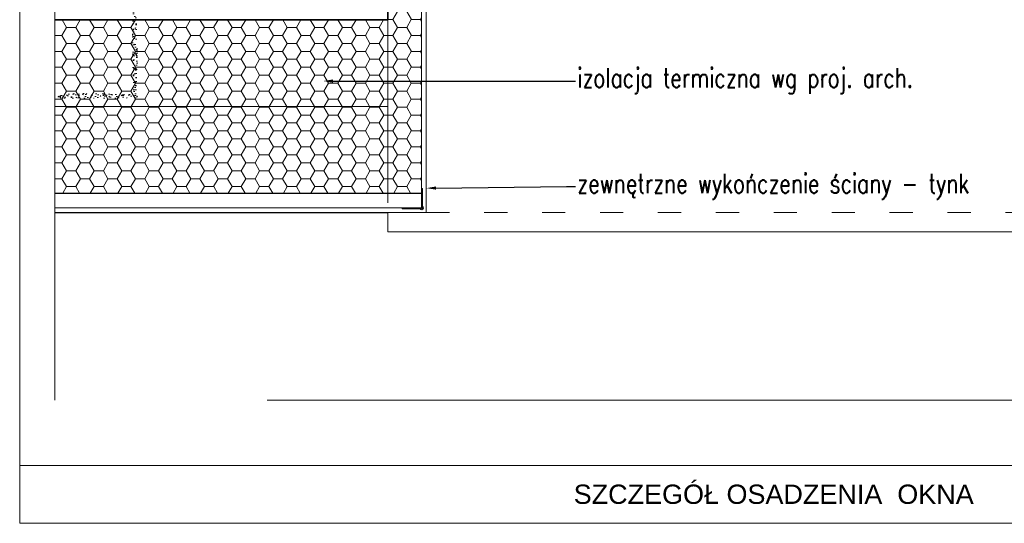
# Model space of a CAD drawing. Header units: millimetres. Extents: x -1427 to 10229, y -1578 to 5221.
# Tile 44 of 129: x 1440 to 1542, y -657 to -605. Entities that reach past the tile are written whole.
import ezdxf
from ezdxf import colors
from ezdxf.entities.mleader import LeaderData, LeaderLine
from ezdxf.math import Vec2, Vec3

# ---------------------------------------------------------------- set-up
doc = ezdxf.new("R2010")
doc.units = ezdxf.units.MM
for name, pattern in [('2', [1.5, 1, -0.5]), ('ACAD_ISO03W100', [30, 12, -18]), ('DASHDOT', [25.4, 12.7, -6.35, 0, -6.35]), ('DASHED', [19.05, 12.7, -6.35])]:
    doc.linetypes.add(name, pattern=pattern)
for name, color, linetype, lineweight in [('0-izo-TERM-tward', 94, 'ZIGZAG', 9), ('0-S-linia-beton', 1, 'Continuous', 35), ('2_hatch_zelbet_obrys', 242, 'DASHED', 9), ('A_wymiary', 7, 'Continuous', 5), ('AT_1_2_WYMIARY_I_OPISY', 1, 'Continuous', 5), ('blacha', 2, 'Continuous', 18), ('Opisy', 45, 'Continuous', 25), ('Oś', 1, 'DASHDOT', 9), ('ramka skrajna', 7, 'Continuous', 20), ('Tynk', 8, 'Continuous', 18), ('Ściana', 37, 'Continuous', 18)]:
    doc.layers.add(name, color=color, linetype=linetype, lineweight=lineweight)
doc.layers.add('0-S-linia-wykonczenie', color=31, linetype='Continuous')
doc.styles.add('Arial', font='arial.ttf')
doc.styles.add('Arial CE', font='arial.ttf', dxfattribs={"height": 5})
doc.styles.add('SIMPLEX', font='simplex.shx', dxfattribs={"width": 0.77})
doc.linetypes.add('ZIGZAG', pattern='A,0.00254,-5.08,[131,ltypeshp.shx,S=5.08,R=0,X=-5.08,Y=0],-10.16,[131,ltypeshp.shx,S=5.08,R=180,X=5.08,Y=0],-5.08', length=20.32254)
doc.dimstyles.new('Renata', dxfattribs={"dimtxt": 5, "dimasz": 5, "dimexe": 1.25, "dimexo": 0.625, "dimtad": 1, "dimdec": 0, "dimtxsty": 'Arial', "dimcen": 2.5, "dimclrd": 1, "dimclre": 1, "dimclrt": 7, "dimadec": 0, "dimazin": 0, "dimtfac": 1, "dimtdec": 0, "dimtmove": 0, "dimatfit": 3, "dimfxl": 1, "dimfxlon": 1, "dimtfillclr": 7, "dimlwd": -1, "dimarcsym": 0})
pattern_1 = [(180, (-4959.1632, 31842.9903), (-1.42875, -0.824889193), [0.9525, -1.905]), (300, (-4959.1632, 31842.9903), (1.428749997, -0.824889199), [0.9525, -1.905]), (240, (-4959.1632, 31842.9903), (-3e-09, -1.649778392), [-1.905, 0.9525])]

# ---------------------------------------------------------------- blocks, each defined once
blk = doc.blocks.new('*U189')
at = {"layer": 'Tynk'}
h = blk.add_hatch(dxfattribs=at)
h.set_pattern_fill('AR-CONC', color=256, scale=0.05)
h.set_pattern_definition([(50, (-299.4544, 118.5554), (9.1092334, -0.796954), [0.9525, -10.4775]), (355, (-299.454, 118.555), (-1.762171, 9.552842), [0.762, -8.382029]), (100.45144, (-298.695, 118.489), (7.347062, 8.755888), [0.8095, -8.904512]), (46.1842, (-299.454, 121.095), (13.553952, -2.102116), [1.42875, -15.71625]), (96.63556, (-298.325, 120.92), (11.870207, 12.371306), [1.21425, -13.35678]), (351.18415, (-299.454, 121.095), (11.870207, 12.371306), [1.142998, -12.572987]), (21, (-298.1844, 120.4604), (7.5807196, -5.11326), [0.9525, -10.4775]), (326, (-298.184, 120.46), (3.090101, 9.209398), [0.762, -8.382]), (71.45144, (-297.553, 120.034), (10.670821, 4.096138), [0.8095, -8.904497]), (37.5, (-299.4544, 118.5554), (0.1544302, 4.227752), [0, -8.2804, 0, -8.509, 0, -8.41375]), (7.5, (-299.4544, 118.5554), (3.340983, 5.0090287), [0, -4.8514, 0, -8.0899, 0, -3.20675]), (327.5, (-302.2865, 118.5554), (6.7795298, -0.2864372), [0, -3.175, 0, -9.906, 0, -13.1445]), (317.5, (-303.5565, 118.5554), (7.406459, 1.2713246), [0, -4.1275, 0, -6.5786, 0, -9.3345])])
h.paths.add_polyline_path([(3737.7, -5352.8), (3737.7, -5260), (3732.7, -5260), (3732.7, -5327.8), (3733.7, -5327.8), (3733.7, -5345.9, 0.247394), (3733.8, -5346.1, -1.204134), (3731, -5348.9, 0.247394), (3730.8, -5348.8), (3712.7, -5348.8), (3712.7, -5347.8), (3652.1, -5347.8), (3652.1, -5352.8)])
at = {"layer": 'blacha'}
blk.add_lwpolyline([(4030.5, -5467.5, 0.247394), (4030.2, -5467.3), (4012.1, -5467.3), (4012.1, -5466.3), (4030.8, -5466.3, -0.34754), (4031.1, -5466.6, 1.791404), (4032.3, -5465.4, -0.34754), (4032.1, -5465.1), (4032.1, -5446.3), (4033.1, -5446.3), (4033.1, -5464.4, 0.247394), (4033.2, -5464.7, -1.204134)], format="xyb", close=True, dxfattribs=at)
at = {"layer": 'Tynk', "ltscale": 0.8}
for points in [[(4032.1, -5466.3), (4032.1, -5260), (4037.1, -5260), (4037.1, -5471.3)], [(4032.1, -5466.3), (3652.1, -5466.3)], [(3652.1, -5471.3), (3652.1, -5466.3)], [(4037.1, -5471.3), (3652.1, -5471.3)]]:
    blk.add_lwpolyline(points, dxfattribs=at)
blk = doc.blocks.new('*D202')
at = {"layer": 'A_wymiary', "color": 1, "lineweight": -2, "transparency": 16777216}
for p, q in [((1544.34, -601.98), (1546.59, -601.98)), ((1544.34, -610.58), (1546.59, -610.58))]:
    blk.add_line(p, q, dxfattribs=at)
at = {"layer": 'A_wymiary', "color": 1, "transparency": 16777216}
blk.add_line((1545.34, -608.58), (1545.34, -603.98), dxfattribs=at)
for points in [[(1545.67, -603.98), (1545.01, -603.98), (1545.34, -601.98)], [(1545.67, -608.58), (1545.01, -608.58), (1545.34, -610.58)]]:
    blk.add_solid(points, dxfattribs=at)
at = {"layer": 'DEFPOINTS', "color": 0, "transparency": 16777216}
for p in [(1538.29, -601.98), (1545.34, -601.98), (1538.29, -610.58)]:
    blk.add_point(p, dxfattribs=at)
at = {"layer": 'A_wymiary', "color": 7, "transparency": 16777216, "insert": (1546.99, -606.28), "char_height": 2, "attachment_point": 5, "rotation": 270, "style": 'Arial'}
blk.add_mtext('86', dxfattribs=at)

msp = doc.modelspace()

# ---------------------------------------------------------------- hatches: boundary and pattern name
at = {"layer": 'Ściana'}
h = msp.add_hatch(dxfattribs=at)
h.set_pattern_fill('HONEY', color=256, scale=0.3, angle=270, style=0)
h.set_pattern_definition(pattern_1)
h.paths.add_polyline_path([(1481.74497, -622.86631), (1478.24497, -622.86631), (1478.24497, -603.74), (1481.74497, -603.74)])
h = msp.add_hatch(dxfattribs=at)
h.set_pattern_fill('HONEY', color=256, scale=0.3, angle=270, style=0)
h.set_pattern_definition(pattern_1)
h.paths.add_polyline_path([(1443.74003, -604.86631), (1478.24497, -604.86631), (1478.24497, -613.86631), (1443.74003, -613.86631)])
h = msp.add_hatch(dxfattribs=at)
h.set_pattern_fill('HONEY', color=256, scale=0.3, angle=270, style=0)
h.set_pattern_definition(pattern_1)
h.paths.add_polyline_path([(1443.74003, -613.86631), (1478.24497, -613.86631), (1478.24497, -622.86631), (1443.74003, -622.86631)])

# ---------------------------------------------------------------- linework, layer by layer
at = {"layer": '0-izo-TERM-tward', "linetype": 'ByBlock', "ltscale": 8}
for points in [[(1478.24497, -604.86631), (1478.24497, -622.86631)], [(1443.74003, -613.86631), (1478.24497, -613.86631)]]:
    msp.add_lwpolyline(points, dxfattribs=at)
at = {"layer": '0-S-linia-beton'}
for points in [[(1478.24497, -604.86631), (1478.24497, -579.86631)], [(1478.24497, -604.86631), (1443.74003, -604.86631)]]:
    msp.add_lwpolyline(points, dxfattribs=at)
at = {"layer": '0-S-linia-wykonczenie'}
for points in [[(1443.74003, -622.86631), (1481.74497, -622.86631)], [(1443.74003, -624.86631), (1478.24497, -624.86631)]]:
    msp.add_lwpolyline(points, dxfattribs=at)
at = {"layer": '2_hatch_zelbet_obrys'}
msp.add_lwpolyline([(1443.74003, -604.86631), (1478.24497, -604.86631), (1478.24497, -579.86631), (1443.74003, -579.86606)], dxfattribs=at)
at = {"layer": 'A_wymiary', "linetype": 'ACAD_ISO03W100', "ltscale": 0.2}
msp.add_line((1482.24497, -624.86631), (1554.24497, -624.86631), dxfattribs=at)
at = {"layer": 'A_wymiary', "linetype": '2'}
msp.add_lwpolyline([(1478.24497, -604.86631), (1478.24497, -624.36631)], dxfattribs=at)
at = {"layer": 'A_wymiary'}
msp.add_lwpolyline([(1478.24497, -624.86631), (1478.24497, -626.86631), (1559.54589, -626.86631), (1559.54589, -624.86631)], dxfattribs=at)
at = {"layer": 'Oś', "ltscale": 10}
msp.add_lwpolyline([(1443.74003, -557.95563), (1592.74991, -557.95563), (1592.74991, -644.31886), (1443.74003, -644.31886)], close=True, dxfattribs=at)
at = {"layer": 'ramka skrajna'}
for points in [[(1440.11529, -541.96387), (1596.34812, -541.96387), (1596.34812, -657.07587), (1440.11529, -657.07587)], [(1440.11529, -547.96387), (1596.34812, -547.96387), (1596.34812, -651.07587), (1440.11529, -651.07587)]]:
    msp.add_lwpolyline(points, close=True, dxfattribs=at)

# ---------------------------------------------------------------- block references
at = {"xscale": 0.1, "yscale": 0.1, "zscale": 0.1}
msp.add_blockref('*U189', (1078.53409, -77.73326), dxfattribs=at)

# ---------------------------------------------------------------- texts
at = {"layer": 'Opisy', "color": 7, "insert": (1518.2317, -654.07587), "char_height": 2, "width": 156.2328354, "attachment_point": 5, "style": 'Arial CE'}
msp.add_mtext('SZCZEGÓŁ OSADZENIA  OKNA', dxfattribs=at)

# ---------------------------------------------------------------- dimensions: what is measured, and where the dimension line sits
at = {"layer": 'A_wymiary'}
dim = msp.add_linear_dim(base=(1545.34113, -601.98402), p1=(1538.29156, -610.58402), p2=(1538.29156, -601.98402), angle=90, dimstyle='Renata', override={"dimtxt": 2, "dimasz": 2, "dimlfac": 10}, dxfattribs=at)
dim.commit()
dim.dimension.update_dxf_attribs({"geometry": '*D202', "text_midpoint": (1546.98728, -606.28402)})

# ---------------------------------------------------------------- leaders
at = {"layer": 'AT_1_2_WYMIARY_I_OPISY'}
ml = msp.add_multileader_mtext('Standard', dxfattribs=at)
ml.set_content('{\\C7;izolacja termiczna wg proj. arch.}', color=256, style='SIMPLEX')
ml.set_leader_properties()
ml.build(insert=Vec2(0, 0))
ml.multileader.update_dxf_attribs({"text_right_attachment_type": 6, "dogleg_length": 0.36, "arrow_head_size": 1})
ctx = ml.context
ctx.base_point, ctx.char_height, ctx.arrow_head_size, ctx.landing_gap_size, ctx.plane_origin = Vec3(1497.69323, -611.22759), 2, 1, 0.2, Vec3(1476.69007, -611.22759)
ctx.right_attachment = 6
notes = []
notes.append((ctx, [(0, (1, 1, 0), (1496.77363, -611.22759), (1, 0), 0.9196, [(0, [(1471.56045, -611.22759)], 0, [])])]))
ctx.mtext.insert, ctx.mtext.rotation, ctx.mtext.flow_direction = Vec3(1497.89323, -609.89426), 6.283185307, 5
ml = msp.add_multileader_mtext('Standard', dxfattribs=at)
ml.set_content('{\\C7;zewnętrzne wykończenie ściany - tynk}', color=256, style='SIMPLEX')
ml.set_leader_properties()
ml.build(insert=Vec2(0, 0))
ml.multileader.update_dxf_attribs({"text_right_attachment_type": 6, "dogleg_length": 0.36, "arrow_head_size": 1})
ctx = ml.context
ctx.base_point, ctx.char_height, ctx.arrow_head_size, ctx.landing_gap_size, ctx.plane_origin = Vec3(1497.69323, -622.17276), 2, 1, 0.2, Vec3(1476.69007, -622.17276)
ctx.right_attachment = 6
notes.append((ctx, [(0, (1, 1, 0), (1496.77363, -622.17276), (1, 0), 0.9196, [(0, [(1482.24497, -622.33197)], 0, [])])]))
ctx.mtext.insert, ctx.mtext.rotation, ctx.mtext.flow_direction = Vec3(1497.89323, -620.83943), 6.283185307, 5
for ctx, leaders in notes:
    for number, flags, end, landing, length, lines in leaders:
        leader = LeaderData()
        leader.index, (leader.has_last_leader_line, leader.has_dogleg_vector, leader.attachment_direction) = number, flags
        leader.last_leader_point, leader.dogleg_vector, leader.dogleg_length = Vec3(end), Vec3(landing), length
        for number, points, colour, breaks in lines:
            line = LeaderLine()
            line.index, line.vertices, line.color, line.breaks = number, Vec3.list(points), colors.encode_raw_color(colour), breaks
            leader.lines.append(line)
        ctx.leaders.append(leader)

doc.saveas('drawing.dxf')
